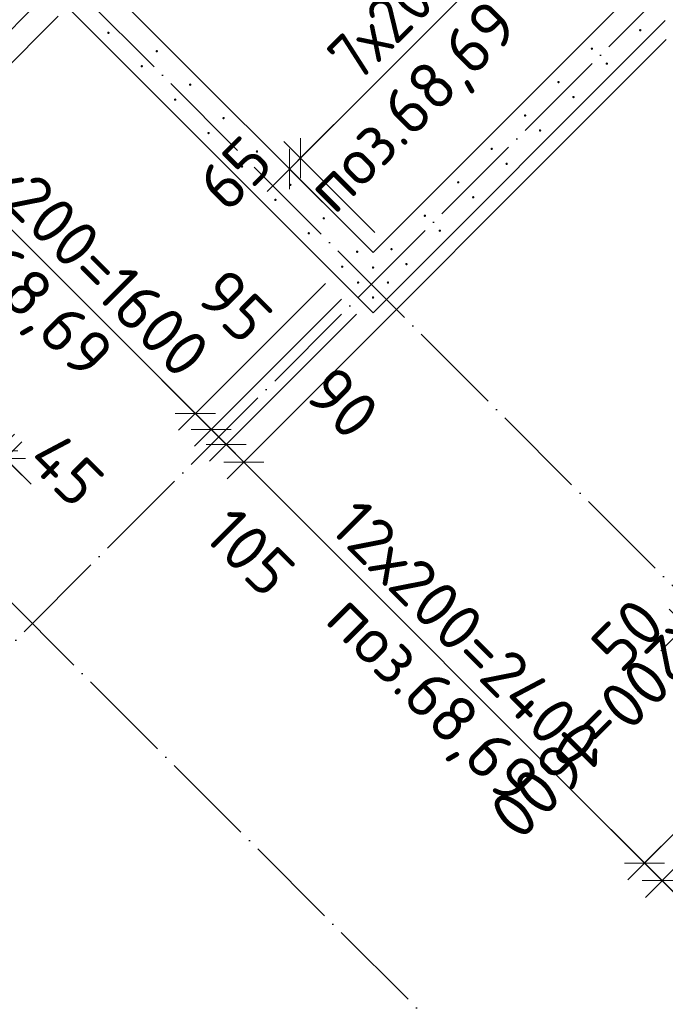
# Model space of a CAD drawing. Header units: millimetres. Extents: x 76517 to 124426, y -73423 to -21861.
# Tile 38 of 114: x 91134 to 93867, y -61365 to -57198. Entities that reach past the tile are written whole.
import ezdxf

# ---------------------------------------------------------------- set-up
doc = ezdxf.new("R2010")
doc.units = ezdxf.units.MM
doc.header["$PDMODE"] = 65
doc.linetypes.add('______11', pattern=[500, 400, -50, 0, -50])
doc.linetypes.add('______5', pattern=[1100, 800, -100, 100, -100])
for name, color, linetype, lineweight in [('Standard', 7, 'Continuous', 25), ('Арм.стержн. Выпуски', 180, 'Continuous', 35), ('Размерная линия_ общее_1', 7, 'Continuous', 13), ('Стена_ общее', 7, 'Continuous', 35)]:
    doc.layers.add(name, color=color, linetype=linetype, lineweight=lineweight)
doc.layers.add('Осевая линия_ общее', color=7, linetype='______5', lineweight=13, true_color=0xa0a0a0)
doc.styles.add('ISOCPEUR', font='ISOCPEUR')
doc.dimstyles.new('DIMSTYLE_10', dxfattribs={"dimtxt": 200, "dimasz": 200, "dimexe": 0, "dimexo": 0, "dimgap": 100, "dimtad": 2, "dimdec": 0, "dimrnd": 5, "dimzin": 12, "dimdsep": 46, "dimtxsty": 'ISOCPEUR', "dimblk1": 'ALL_ML_STRICH', "dimblk2": 'ALL_ML_STRICH', "dimsah": 1, "dimcen": 0, "dimclrd": 7, "dimclre": 256, "dimclrt": 7, "dimadec": 0, "dimazin": 0, "dimtfac": 1, "dimtdec": 0, "dimtix": 1, "dimtmove": 2, "dimatfit": 3, "dimfxl": 0, "dimtvp": 1.2, "dimtzin": 0, "dimlwd": 0, "dimlwe": -3, "dimarcsym": 0})
doc.dimstyles.new('DIMSTYLE_15', dxfattribs={"dimtxt": 200, "dimasz": 200, "dimexe": 0, "dimexo": 0, "dimgap": 100, "dimtad": 0, "dimdec": 0, "dimrnd": 5, "dimzin": 12, "dimdsep": 46, "dimtxsty": 'ISOCPEUR', "dimblk1": 'ALL_ML_STRICH', "dimblk2": 'ALL_ML_STRICH', "dimsah": 1, "dimcen": 0, "dimclrd": 7, "dimclre": 256, "dimclrt": 7, "dimadec": 0, "dimazin": 0, "dimtfac": 1, "dimtdec": 0, "dimtix": 1, "dimtmove": 2, "dimatfit": 3, "dimfxl": 0, "dimtvp": 1.2, "dimtzin": 0, "dimlwd": 0, "dimlwe": -3, "dimarcsym": 0})
doc.dimstyles.new('DIMSTYLE_16', dxfattribs={"dimtxt": 200, "dimasz": 200, "dimexe": 0, "dimexo": 0, "dimgap": 100, "dimtad": 2, "dimdec": 0, "dimrnd": 5, "dimzin": 12, "dimdsep": 46, "dimtxsty": 'ISOCPEUR', "dimblk1": 'ALL_ML_STRICH', "dimblk2": 'ALL_ML_STRICH', "dimsah": 1, "dimcen": 0, "dimclrd": 7, "dimclre": 256, "dimclrt": 7, "dimadec": 0, "dimazin": 0, "dimtfac": 1, "dimtdec": 0, "dimtix": 1, "dimtmove": 2, "dimatfit": 3, "dimfxl": 0, "dimtzin": 0, "dimlwd": 0, "dimlwe": -3, "dimarcsym": 0})

# ---------------------------------------------------------------- blocks, each defined once
blk = doc.blocks.new('СЛОЖНЫЙ_ОБЪЕКТ_0')
at = {"layer": 'Осевая линия_ общее', "color": 253, "linetype": '______11', "lineweight": -3, "true_color": 0xa0a0a0, "transparency": 33554687}
for p, q in [((87969.7, -62970.3), (101744.2, -49195.9)), ((95945.9, -61640.9), (87899, -53594.1)), ((93838.7, -62404.6), (86639.2, -55205.1))]:
    blk.add_line(p, q, dxfattribs=at)
blk = doc.blocks.new('ALL_ML_STRICH')
at = {"color": 0, "linetype": 'ByBlock', "lineweight": -2}
for p, q in [((0, -0.5), (0, 0.5)), ((-0.3, -0.3), (0.3, 0.3)), ((-1, 0), (0.5, 0))]:
    blk.add_line(p, q, dxfattribs=at)
blk = doc.blocks.new('*D484')
at = {"layer": 'DEFPOINTS', "color": 7, "linetype": 'Continuous', "lineweight": 13, "transparency": 33554687}
for p in [(95121.4, -58596.1), (95610.4, -59085.1), (94479, -60216.5)]:
    blk.add_point(p, dxfattribs=at)
at = {"layer": 'Размерная линия_ общее_1', "color": 7, "linetype": 'Continuous', "lineweight": -2, "transparency": 33554687}
blk.add_line((95121.4, -58596.1), (93990, -59727.5), dxfattribs=at)
at = {"layer": 'Размерная линия_ общее_1', "color": 253, "linetype": 'Continuous', "lineweight": -2, "true_color": 0xa0a0a0, "transparency": 33554687}
for p, q in [((95539.7, -59014.4), (95121.4, -58596.1)), ((94408.3, -60145.8), (93990, -59727.5))]:
    blk.add_line(p, q, dxfattribs=at)
at = {"layer": 'Размерная линия_ общее_1', "color": 7, "linetype": 'Continuous', "lineweight": 13, "transparency": 33554687, "xscale": 200, "yscale": 200, "zscale": 200}
for p, rotation in [((95121.4, -58596.1), 45.00000000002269), ((93990, -59727.5), 225.0000000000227)]:
    blk.add_blockref('ALL_ML_STRICH', p, dxfattribs=dict(at, rotation=rotation))
at = {"layer": 'Размерная линия_ общее_1', "color": 7, "linetype": 'Continuous', "lineweight": 13, "transparency": 33554687, "insert": (94188, -59741.7), "char_height": 200, "width": 10, "attachment_point": 1, "rotation": 225, "line_spacing_factor": 0.60241, "style": 'ISOCPEUR'}
blk.add_mtext('8х200=1600', dxfattribs=at)
blk = doc.blocks.new('*D485')
at = {"layer": 'DEFPOINTS', "color": 7, "linetype": 'Continuous', "lineweight": 13, "transparency": 33554687}
for p in [(93990, -59727.5), (94479, -60216.5), (94411.5, -60219.7)]:
    blk.add_point(p, dxfattribs=at)
at = {"layer": 'Размерная линия_ общее_1', "color": 7, "linetype": 'Continuous', "lineweight": -2, "transparency": 33554687}
blk.add_line((93990, -59727.5), (93954.7, -59762.9), dxfattribs=at)
at = {"layer": 'Размерная линия_ общее_1', "color": 253, "linetype": 'Continuous', "lineweight": -2, "true_color": 0xa0a0a0, "transparency": 33554687}
for p, q in [((94408.3, -60145.8), (93990, -59727.5)), ((94340.8, -60149), (93954.7, -59762.9))]:
    blk.add_line(p, q, dxfattribs=at)
at = {"layer": 'Размерная линия_ общее_1', "color": 7, "linetype": 'Continuous', "lineweight": 13, "transparency": 33554687, "xscale": 200, "yscale": 200, "zscale": 200}
for p, rotation in [((93954.7, -59762.9), 225.0000000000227), ((93990, -59727.5), 45.00000000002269)]:
    blk.add_blockref('ALL_ML_STRICH', p, dxfattribs=dict(at, rotation=rotation))
at = {"layer": 'Размерная линия_ общее_1', "color": 7, "linetype": 'Continuous', "lineweight": 13, "transparency": 33554687, "insert": (93707.3, -59800.9), "char_height": 200, "width": 400, "attachment_point": 5, "rotation": 45, "style": 'ISOCPEUR'}
blk.add_mtext('\\A1;{50}', dxfattribs=at)
blk = doc.blocks.new('*D496')
at = {"layer": 'DEFPOINTS', "color": 7, "linetype": 'Continuous', "lineweight": 13, "transparency": 33554687}
for p in [(91040.9, -59022.3), (90787.6, -59275.7), (90851.2, -59275.7)]:
    blk.add_point(p, dxfattribs=at)
at = {"layer": 'Размерная линия_ общее_1', "color": 253, "linetype": 'Continuous', "lineweight": -2, "true_color": 0xa0a0a0, "transparency": 33554687}
for p, q in [((90858.3, -59205), (91040.9, -59022.3)), ((90921.9, -59205), (91072.7, -59054.2))]:
    blk.add_line(p, q, dxfattribs=at)
at = {"layer": 'Размерная линия_ общее_1', "color": 7, "linetype": 'Continuous', "lineweight": -2, "transparency": 33554687}
blk.add_line((91040.9, -59022.3), (91072.7, -59054.2), dxfattribs=at)
at = {"layer": 'Размерная линия_ общее_1', "color": 7, "linetype": 'Continuous', "lineweight": 13, "transparency": 33554687, "xscale": 200, "yscale": 200, "zscale": 200}
for p, rotation in [((91072.7, -59054.2), 314.9999999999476), ((91040.9, -59022.3), 134.9999999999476)]:
    blk.add_blockref('ALL_ML_STRICH', p, dxfattribs=dict(at, rotation=rotation))
at = {"layer": 'Размерная линия_ общее_1', "color": 7, "linetype": 'Continuous', "lineweight": 13, "transparency": 33554687, "insert": (91331.6, -59101.5), "char_height": 200, "width": 400, "attachment_point": 5, "rotation": 315, "style": 'ISOCPEUR'}
blk.add_mtext('\\A1;{45}', dxfattribs=at)
blk = doc.blocks.new('*D608')
at = {"layer": 'DEFPOINTS', "color": 7, "linetype": 'Continuous', "lineweight": 13, "transparency": 33554687}
for p in [(92838.5, -54566), (93280.6, -55008.1), (91441.8, -56846.9)]:
    blk.add_point(p, dxfattribs=at)
at = {"layer": 'Размерная линия_ общее_1', "color": 7, "linetype": 'Continuous', "lineweight": -2, "transparency": 33554687}
blk.add_line((92838.5, -54566), (90999.7, -56404.8), dxfattribs=at)
at = {"layer": 'Размерная линия_ общее_1', "color": 253, "linetype": 'Continuous', "lineweight": -2, "true_color": 0xa0a0a0, "transparency": 33554687}
for p, q in [((93209.9, -54937.4), (92838.5, -54566)), ((91371.1, -56776.2), (90999.7, -56404.8))]:
    blk.add_line(p, q, dxfattribs=at)
at = {"layer": 'Размерная линия_ общее_1', "color": 7, "linetype": 'Continuous', "lineweight": 13, "transparency": 33554687, "xscale": 200, "yscale": 200, "zscale": 200}
for p, rotation in [((92838.5, -54566), 44.99999998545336), ((90999.7, -56404.8), 224.9999999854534)]:
    blk.add_blockref('ALL_ML_STRICH', p, dxfattribs=dict(at, rotation=rotation))
at = {"layer": 'Размерная линия_ общее_1', "color": 7, "linetype": 'Continuous', "lineweight": 13, "transparency": 33554687, "insert": (91501.9, -56114.7), "char_height": 200, "width": 10, "attachment_point": 1, "rotation": 225, "line_spacing_factor": 0.60241, "style": 'ISOCPEUR'}
blk.add_mtext('13х200=2600', dxfattribs=at)
blk = doc.blocks.new('*D612')
at = {"layer": 'DEFPOINTS', "color": 7, "linetype": 'Continuous', "lineweight": 13, "transparency": 33554687}
for p in [(92275.9, -57829.5), (92707.7, -58168.7), (92629.6, -58183.2)]:
    blk.add_point(p, dxfattribs=at)
at = {"layer": 'Размерная линия_ общее_1', "color": 7, "linetype": 'Continuous', "lineweight": -2, "transparency": 33554687}
blk.add_line((92275.9, -57829.5), (92322.2, -57783.2), dxfattribs=at)
at = {"layer": 'Размерная линия_ общее_1', "color": 253, "linetype": 'Continuous', "lineweight": -2, "true_color": 0xa0a0a0, "transparency": 33554687}
for p, q in [((92637, -58098), (92322.2, -57783.2)), ((92558.9, -58112.5), (92275.9, -57829.5))]:
    blk.add_line(p, q, dxfattribs=at)
at = {"layer": 'Размерная линия_ общее_1', "color": 7, "linetype": 'Continuous', "lineweight": 13, "transparency": 33554687, "xscale": 200, "yscale": 200, "zscale": 200}
for p, rotation in [((92275.9, -57829.5), 224.999999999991), ((92322.2, -57783.2), 44.99999999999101)]:
    blk.add_blockref('ALL_ML_STRICH', p, dxfattribs=dict(at, rotation=rotation))
at = {"layer": 'Размерная линия_ общее_1', "color": 7, "linetype": 'Continuous', "lineweight": 13, "transparency": 33554687, "insert": (92044.6, -57847.7), "char_height": 200, "width": 400, "attachment_point": 5, "rotation": 45, "style": 'ISOCPEUR'}
blk.add_mtext('\\A1;{65}', dxfattribs=at)
blk = doc.blocks.new('*D613')
at = {"layer": 'DEFPOINTS', "color": 7, "linetype": 'Continuous', "lineweight": 13, "transparency": 33554687}
for p in [(93697.6, -57178.7), (92322.2, -57783.2), (92707.7, -58168.7)]:
    blk.add_point(p, dxfattribs=at)
at = {"layer": 'Размерная линия_ общее_1', "color": 7, "linetype": 'Continuous', "lineweight": -2, "transparency": 33554687}
blk.add_line((92322.2, -57783.2), (93312.1, -56793.2), dxfattribs=at)
at = {"layer": 'Размерная линия_ общее_1', "color": 253, "linetype": 'Continuous', "lineweight": -2, "true_color": 0xa0a0a0, "transparency": 33554687}
for p, q in [((93626.9, -57108), (93312.1, -56793.2)), ((92637, -58098), (92322.2, -57783.2))]:
    blk.add_line(p, q, dxfattribs=at)
at = {"layer": 'Размерная линия_ общее_1', "color": 7, "linetype": 'Continuous', "lineweight": 13, "transparency": 33554687, "xscale": 200, "yscale": 200, "zscale": 200}
for p, rotation in [((93312.1, -56793.2), 44.99999999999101), ((92322.2, -57783.2), 224.999999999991)]:
    blk.add_blockref('ALL_ML_STRICH', p, dxfattribs=dict(at, rotation=rotation))
at = {"layer": 'Размерная линия_ общее_1', "color": 7, "linetype": 'Continuous', "lineweight": 13, "transparency": 33554687, "insert": (92421.8, -57330), "char_height": 200, "width": 10, "attachment_point": 1, "rotation": 45, "line_spacing_factor": 0.60241, "style": 'ISOCPEUR'}
blk.add_mtext('\\W0.91;7х200', dxfattribs=at)
blk = doc.blocks.new('*D631')
at = {"layer": 'DEFPOINTS', "color": 7, "linetype": 'Continuous', "lineweight": 13, "transparency": 33554687}
for p in [(91264.9, -57073), (91367.7, -57111.6), (90675.2, -57662.6)]:
    blk.add_point(p, dxfattribs=at)
at = {"layer": 'Размерная линия_ общее_1', "color": 253, "linetype": 'Continuous', "lineweight": -2, "true_color": 0xa0a0a0, "transparency": 33554687}
for p, q in [((91194.1, -57143.7), (90675.2, -57662.6)), ((91297, -57182.3), (90746, -57733.4))]:
    blk.add_line(p, q, dxfattribs=at)
at = {"layer": 'Размерная линия_ общее_1', "color": 7, "linetype": 'Continuous', "lineweight": -2, "transparency": 33554687}
blk.add_line((90675.2, -57662.6), (90746, -57733.4), dxfattribs=at)
at = {"layer": 'Размерная линия_ общее_1', "color": 7, "linetype": 'Continuous', "lineweight": 13, "transparency": 33554687, "xscale": 200, "yscale": 200, "zscale": 200}
for p, rotation in [((90675.2, -57662.6), 135.0000005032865), ((90746, -57733.4), 315.0000005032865)]:
    blk.add_blockref('ALL_ML_STRICH', p, dxfattribs=dict(at, rotation=rotation))
at = {"layer": 'Размерная линия_ общее_1', "color": 7, "linetype": 'Continuous', "lineweight": 13, "transparency": 33554687, "insert": (90589.9, -57364), "char_height": 200, "width": 600, "attachment_point": 5, "rotation": 315, "style": 'ISOCPEUR'}
blk.add_mtext('\\A1;{100}', dxfattribs=at)
blk = doc.blocks.new('*D632')
at = {"layer": 'DEFPOINTS', "color": 7, "linetype": 'Continuous', "lineweight": 13, "transparency": 33554687}
for p in [(91367.7, -57111.6), (90746, -57733.4), (92499.1, -58242.9)]:
    blk.add_point(p, dxfattribs=at)
at = {"layer": 'Размерная линия_ общее_1', "color": 253, "linetype": 'Continuous', "lineweight": -2, "true_color": 0xa0a0a0, "transparency": 33554687}
for p, q in [((91297, -57182.3), (90746, -57733.4)), ((92428.4, -58313.7), (91877.3, -58864.7))]:
    blk.add_line(p, q, dxfattribs=at)
at = {"layer": 'Размерная линия_ общее_1', "color": 7, "linetype": 'Continuous', "lineweight": -2, "transparency": 33554687}
blk.add_line((90746, -57733.4), (91877.3, -58864.7), dxfattribs=at)
at = {"layer": 'Размерная линия_ общее_1', "color": 7, "linetype": 'Continuous', "lineweight": 13, "transparency": 33554687, "xscale": 200, "yscale": 200, "zscale": 200}
for p, rotation in [((90746, -57733.4), 135.0000005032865), ((91877.3, -58864.7), 315.0000005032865)]:
    blk.add_blockref('ALL_ML_STRICH', p, dxfattribs=dict(at, rotation=rotation))
at = {"layer": 'Размерная линия_ общее_1', "color": 7, "linetype": 'Continuous', "lineweight": 13, "transparency": 33554687, "insert": (91014.7, -57648.5), "char_height": 200, "width": 10, "attachment_point": 1, "rotation": 315, "line_spacing_factor": 0.60241, "style": 'ISOCPEUR'}
blk.add_mtext('8х200=1600', dxfattribs=at)
blk = doc.blocks.new('*D633')
at = {"layer": 'DEFPOINTS', "color": 7, "linetype": 'Continuous', "lineweight": 13, "transparency": 33554687}
for p in [(92499.1, -58242.9), (92566.3, -58310.1), (91877.3, -58864.7)]:
    blk.add_point(p, dxfattribs=at)
at = {"layer": 'Размерная линия_ общее_1', "color": 253, "linetype": 'Continuous', "lineweight": -2, "true_color": 0xa0a0a0, "transparency": 33554687}
for p, q in [((92428.4, -58313.7), (91877.3, -58864.7)), ((92495.6, -58380.8), (91944.5, -58931.9))]:
    blk.add_line(p, q, dxfattribs=at)
at = {"layer": 'Размерная линия_ общее_1', "color": 7, "linetype": 'Continuous', "lineweight": -2, "transparency": 33554687}
blk.add_line((91877.3, -58864.7), (91944.5, -58931.9), dxfattribs=at)
at = {"layer": 'Размерная линия_ общее_1', "color": 7, "linetype": 'Continuous', "lineweight": 13, "transparency": 33554687, "xscale": 200, "yscale": 200, "zscale": 200}
for p, rotation in [((91944.5, -58931.9), 315.0000005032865), ((91877.3, -58864.7), 135.0000005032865)]:
    blk.add_blockref('ALL_ML_STRICH', p, dxfattribs=dict(at, rotation=rotation))
at = {"layer": 'Размерная линия_ общее_1', "color": 7, "linetype": 'Continuous', "lineweight": 13, "transparency": 33554687, "insert": (92045.6, -58409.5), "char_height": 200, "width": 400, "attachment_point": 5, "rotation": 315, "style": 'ISOCPEUR'}
blk.add_mtext('\\A1;{95}', dxfattribs=at)
blk = doc.blocks.new('*D634')
at = {"layer": 'DEFPOINTS', "color": 7, "linetype": 'Continuous', "lineweight": 13, "transparency": 33554687}
for p in [(92566.3, -58310.1), (92629.6, -58373.4), (91944.5, -58931.9)]:
    blk.add_point(p, dxfattribs=at)
at = {"layer": 'Размерная линия_ общее_1', "color": 253, "linetype": 'Continuous', "lineweight": -2, "true_color": 0xa0a0a0, "transparency": 33554687}
for p, q in [((92495.6, -58380.8), (91944.5, -58931.9)), ((92558.9, -58444.1), (92007.8, -58995.2))]:
    blk.add_line(p, q, dxfattribs=at)
at = {"layer": 'Размерная линия_ общее_1', "color": 7, "linetype": 'Continuous', "lineweight": -2, "transparency": 33554687}
blk.add_line((91944.5, -58931.9), (92007.8, -58995.2), dxfattribs=at)
at = {"layer": 'Размерная линия_ общее_1', "color": 7, "linetype": 'Continuous', "lineweight": 13, "transparency": 33554687, "xscale": 200, "yscale": 200, "zscale": 200}
for p, rotation in [((92007.8, -58995.2), 315.0000005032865), ((91944.5, -58931.9), 135.0000005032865)]:
    blk.add_blockref('ALL_ML_STRICH', p, dxfattribs=dict(at, rotation=rotation))
at = {"layer": 'Размерная линия_ общее_1', "color": 7, "linetype": 'Continuous', "lineweight": 13, "transparency": 33554687, "insert": (92500.3, -58818.7), "char_height": 200, "width": 400, "attachment_point": 5, "rotation": 315, "style": 'ISOCPEUR'}
blk.add_mtext('\\A1;{90}', dxfattribs=at)
blk = doc.blocks.new('*D635')
at = {"layer": 'DEFPOINTS', "color": 7, "linetype": 'Continuous', "lineweight": 13, "transparency": 33554687}
for p in [(93941.6, -57210.6), (92629.6, -58373.4), (92007.8, -58995.2)]:
    blk.add_point(p, dxfattribs=at)
at = {"layer": 'Размерная линия_ общее_1', "color": 253, "linetype": 'Continuous', "lineweight": -2, "true_color": 0xa0a0a0, "transparency": 33554687}
for p, q in [((93870.9, -57281.3), (92082.4, -59069.8)), ((92558.9, -58444.1), (92007.8, -58995.2))]:
    blk.add_line(p, q, dxfattribs=at)
at = {"layer": 'Размерная линия_ общее_1', "color": 7, "linetype": 'Continuous', "lineweight": -2, "transparency": 33554687}
blk.add_line((92007.8, -58995.2), (92082.4, -59069.8), dxfattribs=at)
at = {"layer": 'Размерная линия_ общее_1', "color": 7, "linetype": 'Continuous', "lineweight": 13, "transparency": 33554687, "xscale": 200, "yscale": 200, "zscale": 200}
for p, rotation in [((92007.8, -58995.2), 135.0000005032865), ((92082.4, -59069.8), 315.0000005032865)]:
    blk.add_blockref('ALL_ML_STRICH', p, dxfattribs=dict(at, rotation=rotation))
at = {"layer": 'Размерная линия_ общее_1', "color": 7, "linetype": 'Continuous', "lineweight": 13, "transparency": 33554687, "insert": (92109.4, -59450.6), "char_height": 200, "width": 600, "attachment_point": 5, "rotation": 315, "style": 'ISOCPEUR'}
blk.add_mtext('\\A1;{105}', dxfattribs=at)
blk = doc.blocks.new('*D636')
at = {"layer": 'DEFPOINTS', "color": 7, "linetype": 'Continuous', "lineweight": 13, "transparency": 33554687}
for p in [(93941.6, -57210.6), (95638.7, -58907.6), (92082.4, -59069.8)]:
    blk.add_point(p, dxfattribs=at)
at = {"layer": 'Размерная линия_ общее_1', "color": 253, "linetype": 'Continuous', "lineweight": -2, "true_color": 0xa0a0a0, "transparency": 33554687}
for p, q in [((93870.9, -57281.3), (92082.4, -59069.8)), ((95567.9, -58978.3), (93779.4, -60766.8))]:
    blk.add_line(p, q, dxfattribs=at)
at = {"layer": 'Размерная линия_ общее_1', "color": 7, "linetype": 'Continuous', "lineweight": -2, "transparency": 33554687}
blk.add_line((92082.4, -59069.8), (93779.4, -60766.8), dxfattribs=at)
at = {"layer": 'Размерная линия_ общее_1', "color": 7, "linetype": 'Continuous', "lineweight": 13, "transparency": 33554687, "xscale": 200, "yscale": 200, "zscale": 200}
for p, rotation in [((92082.4, -59069.8), 135.0000005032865), ((93779.4, -60766.8), 315.0000005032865)]:
    blk.add_blockref('ALL_ML_STRICH', p, dxfattribs=dict(at, rotation=rotation))
at = {"layer": 'Размерная линия_ общее_1', "color": 7, "linetype": 'Continuous', "lineweight": 13, "transparency": 33554687, "insert": (92577.4, -59211.2), "char_height": 200, "width": 10, "attachment_point": 1, "rotation": 315, "line_spacing_factor": 0.60241, "style": 'ISOCPEUR'}
blk.add_mtext('12х200=2400', dxfattribs=at)
blk = doc.blocks.new('*D637')
at = {"layer": 'DEFPOINTS', "color": 7, "linetype": 'Continuous', "lineweight": 13, "transparency": 33554687}
for p in [(95638.7, -58907.6), (94479, -60216.5), (93779.4, -60766.8)]:
    blk.add_point(p, dxfattribs=at)
at = {"layer": 'Размерная линия_ общее_1', "color": 253, "linetype": 'Continuous', "lineweight": -2, "true_color": 0xa0a0a0, "transparency": 33554687}
for p, q in [((95567.9, -58978.3), (93779.4, -60766.8)), ((94408.3, -60287.2), (93854, -60841.4))]:
    blk.add_line(p, q, dxfattribs=at)
at = {"layer": 'Размерная линия_ общее_1', "color": 7, "linetype": 'Continuous', "lineweight": -2, "transparency": 33554687}
blk.add_line((93779.4, -60766.8), (93854, -60841.4), dxfattribs=at)
at = {"layer": 'Размерная линия_ общее_1', "color": 7, "linetype": 'Continuous', "lineweight": 13, "transparency": 33554687, "xscale": 200, "yscale": 200, "zscale": 200}
for p, rotation in [((93779.4, -60766.8), 135.0000005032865), ((93854, -60841.4), 315.0000005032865)]:
    blk.add_blockref('ALL_ML_STRICH', p, dxfattribs=dict(at, rotation=rotation))
at = {"layer": 'Размерная линия_ общее_1', "color": 7, "linetype": 'Continuous', "lineweight": 13, "transparency": 33554687, "insert": (94167.2, -60941), "char_height": 200, "width": 600, "attachment_point": 5, "rotation": 315, "style": 'ISOCPEUR'}
blk.add_mtext('\\A1;{105}', dxfattribs=at)

msp = doc.modelspace()

# ---------------------------------------------------------------- hatches: boundary and pattern name
at = {"layer": 'Арм.стержн. Выпуски', "linetype": 'Continuous', "lineweight": 35, "transparency": 33554687}
for points in [[(91514.2, -57253), (91513.8, -57251.1), (91512.7, -57249.5), (91511.1, -57248.4), (91509.2, -57248), (91507.2, -57248.4), (91505.6, -57249.5), (91504.5, -57251.1), (91504.2, -57253), (91504.5, -57254.9), (91505.6, -57256.5), (91507.2, -57257.6), (91509.2, -57258), (91511.1, -57257.6), (91512.7, -57256.5), (91513.8, -57254.9)], [(93765.9, -57242), (93765.6, -57240.1), (93764.5, -57238.5), (93762.9, -57237.4), (93760.9, -57237), (93759, -57237.4), (93757.4, -57238.5), (93756.3, -57240.1), (93755.9, -57242), (93756.3, -57244), (93757.4, -57245.6), (93759, -57246.7), (93760.9, -57247), (93762.9, -57246.7), (93764.5, -57245.6), (93765.6, -57244)], [(91718.9, -57331.1), (91718.5, -57329.2), (91717.4, -57327.6), (91715.8, -57326.5), (91713.9, -57326.1), (91712, -57326.5), (91710.4, -57327.6), (91709.3, -57329.2), (91708.9, -57331.1), (91709.3, -57333), (91710.4, -57334.6), (91712, -57335.7), (91713.9, -57336.1), (91715.8, -57335.7), (91717.4, -57334.6), (91718.5, -57333)], [(93561.2, -57320.2), (93560.8, -57318.2), (93559.7, -57316.6), (93558.1, -57315.5), (93556.2, -57315.2), (93554.3, -57315.5), (93552.7, -57316.6), (93551.6, -57318.2), (93551.2, -57320.2), (93551.6, -57322.1), (93552.7, -57323.7), (93554.3, -57324.8), (93556.2, -57325.2), (93558.1, -57324.8), (93559.7, -57323.7), (93560.8, -57322.1)], [(93624.5, -57383.5), (93624.1, -57381.5), (93623.1, -57379.9), (93621.4, -57378.8), (93619.5, -57378.5), (93617.6, -57378.8), (93616, -57379.9), (93614.9, -57381.5), (93614.5, -57383.5), (93614.9, -57385.4), (93616, -57387), (93617.6, -57388.1), (93619.5, -57388.5), (93621.4, -57388.1), (93623.1, -57387), (93624.1, -57385.4)], [(91655.6, -57394.4), (91655.2, -57392.5), (91654.1, -57390.9), (91652.5, -57389.8), (91650.6, -57389.4), (91648.7, -57389.8), (91647, -57390.9), (91646, -57392.5), (91645.6, -57394.4), (91646, -57396.3), (91647, -57398), (91648.7, -57399), (91650.6, -57399.4), (91652.5, -57399), (91654.1, -57398), (91655.2, -57396.3)], [(93419.8, -57461.6), (93419.4, -57459.7), (93418.3, -57458), (93416.7, -57457), (93414.8, -57456.6), (93412.9, -57457), (93411.3, -57458), (93410.2, -57459.7), (93409.8, -57461.6), (93410.2, -57463.5), (93411.3, -57465.1), (93412.9, -57466.2), (93414.8, -57466.6), (93416.7, -57466.2), (93418.3, -57465.1), (93419.4, -57463.5)], [(91860.3, -57472.5), (91859.9, -57470.6), (91858.8, -57469), (91857.2, -57467.9), (91855.3, -57467.5), (91853.4, -57467.9), (91851.8, -57469), (91850.7, -57470.6), (91850.3, -57472.5), (91850.7, -57474.4), (91851.8, -57476.1), (91853.4, -57477.2), (91855.3, -57477.5), (91857.2, -57477.2), (91858.8, -57476.1), (91859.9, -57474.4)], [(91797, -57535.8), (91796.6, -57533.9), (91795.5, -57532.3), (91793.9, -57531.2), (91792, -57530.8), (91790.1, -57531.2), (91788.5, -57532.3), (91787.4, -57533.9), (91787, -57535.8), (91787.4, -57537.8), (91788.5, -57539.4), (91790.1, -57540.5), (91792, -57540.8), (91793.9, -57540.5), (91795.5, -57539.4), (91796.6, -57537.8)], [(93483.1, -57524.9), (93482.7, -57523), (93481.6, -57521.3), (93480, -57520.3), (93478.1, -57519.9), (93476.2, -57520.3), (93474.6, -57521.3), (93473.5, -57523), (93473.1, -57524.9), (93473.5, -57526.8), (93474.6, -57528.4), (93476.2, -57529.5), (93478.1, -57529.9), (93480, -57529.5), (93481.6, -57528.4), (93482.7, -57526.8)], [(92001.7, -57614), (92001.3, -57612), (92000.3, -57610.4), (91998.6, -57609.3), (91996.7, -57609), (91994.8, -57609.3), (91993.2, -57610.4), (91992.1, -57612), (91991.7, -57614), (91992.1, -57615.9), (91993.2, -57617.5), (91994.8, -57618.6), (91996.7, -57619), (91998.6, -57618.6), (92000.3, -57617.5), (92001.3, -57615.9)], [(93278.4, -57603), (93278, -57601.1), (93276.9, -57599.5), (93275.3, -57598.4), (93273.4, -57598), (93271.5, -57598.4), (93269.8, -57599.5), (93268.7, -57601.1), (93268.4, -57603), (93268.7, -57604.9), (93269.8, -57606.5), (93271.5, -57607.6), (93273.4, -57608), (93275.3, -57607.6), (93276.9, -57606.5), (93278, -57604.9)], [(91938.4, -57677.3), (91938, -57675.3), (91937, -57673.7), (91935.3, -57672.6), (91933.4, -57672.3), (91931.5, -57672.6), (91929.9, -57673.7), (91928.8, -57675.3), (91928.4, -57677.3), (91928.8, -57679.2), (91929.9, -57680.8), (91931.5, -57681.9), (91933.4, -57682.3), (91935.3, -57681.9), (91937, -57680.8), (91938, -57679.2)], [(93341.7, -57666.3), (93341.3, -57664.4), (93340.2, -57662.8), (93338.6, -57661.7), (93336.7, -57661.3), (93334.8, -57661.7), (93333.1, -57662.8), (93332.1, -57664.4), (93331.7, -57666.3), (93332.1, -57668.2), (93333.1, -57669.8), (93334.8, -57670.9), (93336.7, -57671.3), (93338.6, -57670.9), (93340.2, -57669.8), (93341.3, -57668.2)], [(92143.2, -57755.4), (92142.8, -57753.5), (92141.7, -57751.8), (92140.1, -57750.8), (92138.2, -57750.4), (92136.2, -57750.8), (92134.6, -57751.8), (92133.5, -57753.5), (92133.2, -57755.4), (92133.5, -57757.3), (92134.6, -57758.9), (92136.2, -57760), (92138.2, -57760.4), (92140.1, -57760), (92141.7, -57758.9), (92142.8, -57757.3)], [(93136.9, -57744.4), (93136.6, -57742.5), (93135.5, -57740.9), (93133.9, -57739.8), (93131.9, -57739.4), (93130, -57739.8), (93128.4, -57740.9), (93127.3, -57742.5), (93126.9, -57744.4), (93127.3, -57746.3), (93128.4, -57748), (93130, -57749), (93131.9, -57749.4), (93133.9, -57749), (93135.5, -57748), (93136.6, -57746.3)], [(92079.8, -57818.7), (92079.5, -57816.8), (92078.4, -57815.1), (92076.8, -57814.1), (92074.8, -57813.7), (92072.9, -57814.1), (92071.3, -57815.1), (92070.2, -57816.8), (92069.8, -57818.7), (92070.2, -57820.6), (92071.3, -57822.2), (92072.9, -57823.3), (92074.8, -57823.7), (92076.8, -57823.3), (92078.4, -57822.2), (92079.5, -57820.6)], [(93200.3, -57807.7), (93199.9, -57805.8), (93198.8, -57804.2), (93197.2, -57803.1), (93195.3, -57802.7), (93193.3, -57803.1), (93191.7, -57804.2), (93190.6, -57805.8), (93190.3, -57807.7), (93190.6, -57809.6), (93191.7, -57811.3), (93193.3, -57812.3), (93195.3, -57812.7), (93197.2, -57812.3), (93198.8, -57811.3), (93199.9, -57809.6)], [(92995.5, -57885.8), (92995.1, -57883.9), (92994.1, -57882.3), (92992.4, -57881.2), (92990.5, -57880.8), (92988.6, -57881.2), (92987, -57882.3), (92985.9, -57883.9), (92985.5, -57885.8), (92985.9, -57887.8), (92987, -57889.4), (92988.6, -57890.5), (92990.5, -57890.8), (92992.4, -57890.5), (92994.1, -57889.4), (92995.1, -57887.8)], [(92284.6, -57896.8), (92284.2, -57894.9), (92283.1, -57893.3), (92281.5, -57892.2), (92279.6, -57891.8), (92277.7, -57892.2), (92276, -57893.3), (92275, -57894.9), (92274.6, -57896.8), (92275, -57898.7), (92276, -57900.3), (92277.7, -57901.4), (92279.6, -57901.8), (92281.5, -57901.4), (92283.1, -57900.3), (92284.2, -57898.7)], [(92221.3, -57960.1), (92220.9, -57958.2), (92219.8, -57956.6), (92218.2, -57955.5), (92216.3, -57955.1), (92214.3, -57955.5), (92212.7, -57956.6), (92211.6, -57958.2), (92211.3, -57960.1), (92211.6, -57962), (92212.7, -57963.6), (92214.3, -57964.7), (92216.3, -57965.1), (92218.2, -57964.7), (92219.8, -57963.6), (92220.9, -57962)], [(93058.8, -57949.1), (93058.5, -57947.2), (93057.4, -57945.6), (93055.7, -57944.5), (93053.8, -57944.1), (93051.9, -57944.5), (93050.3, -57945.6), (93049.2, -57947.2), (93048.8, -57949.1), (93049.2, -57951.1), (93050.3, -57952.7), (93051.9, -57953.8), (93053.8, -57954.1), (93055.7, -57953.8), (93057.4, -57952.7), (93058.5, -57951.1)], [(92426, -58038.2), (92425.6, -58036.3), (92424.5, -58034.7), (92422.9, -58033.6), (92421, -58033.2), (92419.1, -58033.6), (92417.5, -58034.7), (92416.4, -58036.3), (92416, -58038.2), (92416.4, -58040.1), (92417.5, -58041.8), (92419.1, -58042.8), (92421, -58043.2), (92422.9, -58042.8), (92424.5, -58041.8), (92425.6, -58040.1)], [(92854.1, -58027.3), (92853.7, -58025.3), (92852.6, -58023.7), (92851, -58022.6), (92849.1, -58022.3), (92847.2, -58022.6), (92845.6, -58023.7), (92844.5, -58025.3), (92844.1, -58027.3), (92844.5, -58029.2), (92845.6, -58030.8), (92847.2, -58031.9), (92849.1, -58032.3), (92851, -58031.9), (92852.6, -58030.8), (92853.7, -58029.2)], [(92917.4, -58090.6), (92917, -58088.7), (92915.9, -58087), (92914.3, -58085.9), (92912.4, -58085.6), (92910.5, -58085.9), (92908.9, -58087), (92907.8, -58088.7), (92907.4, -58090.6), (92907.8, -58092.5), (92908.9, -58094.1), (92910.5, -58095.2), (92912.4, -58095.6), (92914.3, -58095.2), (92915.9, -58094.1), (92917, -58092.5)], [(92362.7, -58101.5), (92362.3, -58099.6), (92361.2, -58098), (92359.6, -58096.9), (92357.7, -58096.5), (92355.8, -58096.9), (92354.1, -58098), (92353.1, -58099.6), (92352.7, -58101.5), (92353.1, -58103.4), (92354.1, -58105.1), (92355.8, -58106.1), (92357.7, -58106.5), (92359.6, -58106.1), (92361.2, -58105.1), (92362.3, -58103.4)], [(92567.4, -58179.6), (92567, -58177.7), (92565.9, -58176.1), (92564.3, -58175), (92562.4, -58174.6), (92560.5, -58175), (92558.9, -58176.1), (92557.8, -58177.7), (92557.4, -58179.6), (92557.8, -58181.6), (92558.9, -58183.2), (92560.5, -58184.3), (92562.4, -58184.6), (92564.3, -58184.3), (92565.9, -58183.2), (92567, -58181.6)], [(92712.7, -58168.7), (92712.3, -58166.8), (92711.2, -58165.1), (92709.6, -58164.1), (92707.7, -58163.7), (92705.8, -58164.1), (92704.1, -58165.1), (92703.1, -58166.8), (92702.7, -58168.7), (92703.1, -58170.6), (92704.1, -58172.2), (92705.8, -58173.3), (92707.7, -58173.7), (92709.6, -58173.3), (92711.2, -58172.2), (92712.3, -58170.6)], [(92504.1, -58242.9), (92503.7, -58241), (92502.6, -58239.4), (92501, -58238.3), (92499.1, -58237.9), (92497.2, -58238.3), (92495.6, -58239.4), (92494.5, -58241), (92494.1, -58242.9), (92494.5, -58244.9), (92495.6, -58246.5), (92497.2, -58247.6), (92499.1, -58247.9), (92501, -58247.6), (92502.6, -58246.5), (92503.7, -58244.9)], [(92634.6, -58246.8), (92634.2, -58244.9), (92633.1, -58243.3), (92631.5, -58242.2), (92629.6, -58241.8), (92627.7, -58242.2), (92626, -58243.3), (92625, -58244.9), (92624.6, -58246.8), (92625, -58248.7), (92626, -58250.3), (92627.7, -58251.4), (92629.6, -58251.8), (92631.5, -58251.4), (92633.1, -58250.3), (92634.2, -58248.7)], [(92776, -58232), (92775.6, -58230.1), (92774.5, -58228.5), (92772.9, -58227.4), (92771, -58227), (92769.1, -58227.4), (92767.5, -58228.5), (92766.4, -58230.1), (92766, -58232), (92766.4, -58233.9), (92767.5, -58235.5), (92769.1, -58236.6), (92771, -58237), (92772.9, -58236.6), (92774.5, -58235.5), (92775.6, -58233.9)], [(92571.3, -58310.1), (92570.9, -58308.2), (92569.8, -58306.6), (92568.2, -58305.5), (92566.3, -58305.1), (92564.3, -58305.5), (92562.7, -58306.6), (92561.6, -58308.2), (92561.3, -58310.1), (92561.6, -58312), (92562.7, -58313.6), (92564.3, -58314.7), (92566.3, -58315.1), (92568.2, -58314.7), (92569.8, -58313.6), (92570.9, -58312)], [(92697.9, -58310.1), (92697.5, -58308.2), (92696.4, -58306.6), (92694.8, -58305.5), (92692.9, -58305.1), (92691, -58305.5), (92689.3, -58306.6), (92688.3, -58308.2), (92687.9, -58310.1), (92688.3, -58312), (92689.3, -58313.6), (92691, -58314.7), (92692.9, -58315.1), (92694.8, -58314.7), (92696.4, -58313.6), (92697.5, -58312)], [(92634.6, -58373.4), (92634.2, -58371.5), (92633.1, -58369.9), (92631.5, -58368.8), (92629.6, -58368.4), (92627.7, -58368.8), (92626, -58369.9), (92625, -58371.5), (92624.6, -58373.4), (92625, -58375.3), (92626, -58376.9), (92627.7, -58378), (92629.6, -58378.4), (92631.5, -58378), (92633.1, -58376.9), (92634.2, -58375.3)]]:
    msp.add_hatch(color=4, dxfattribs=at).paths.add_polyline_path(points)

# ---------------------------------------------------------------- linework, layer by layer
at = {"layer": 'Стена_ общее', "color": 7, "linetype": 'Continuous', "lineweight": 25, "transparency": 33554687}
for p, q in [((92629.6, -58183.2), (94510.5, -56302.3)), ((92629.6, -58183.2), (94510.5, -56302.3)), ((91264.9, -56818.5), (92629.6, -58183.2)), ((91264.9, -56818.5), (92629.6, -58183.2)), ((92502.3, -58310.5), (91137.6, -56945.8)), ((92502.3, -58310.5), (91137.6, -56945.8)), ((93867, -57200.3), (92629.6, -58437.8)), ((93867, -57200.3), (92629.6, -58437.8)), ((92629.6, -58437.8), (92502.3, -58310.5)), ((92629.6, -58437.8), (92502.3, -58310.5))]:
    msp.add_line(p, q, dxfattribs=at)

# ---------------------------------------------------------------- block references
at = {"layer": 'Осевая линия_ общее', "color": 253, "linetype": '______11', "lineweight": -3, "true_color": 0xa0a0a0, "transparency": 33554687}
msp.add_blockref('СЛОЖНЫЙ_ОБЪЕКТ_0', (0, 0), dxfattribs=at)

# ---------------------------------------------------------------- texts
at = {"layer": 'Standard', "color": 7, "linetype": 'Continuous', "lineweight": 13, "transparency": 33554687, "char_height": 200, "width": 1196.491, "attachment_point": 2, "style": 'ISOCPEUR'}
for insert, rotation in [((92720.5, -57492.1), 45), ((91152.3, -58196), 315), ((92955.4, -59999.2), 315)]:
    msp.add_mtext('\\A1;{\\fISOCPEUR|i0|b0;\\H200.000000;\\W1.000000;\\C7;поз.68,69}\\P', dxfattribs=dict(at, insert=insert, rotation=rotation))

# ---------------------------------------------------------------- dimensions: what is measured, and where the dimension line sits
at = {"layer": 'Размерная линия_ общее_1', "color": 7, "linetype": 'Continuous', "lineweight": 13, "transparency": 33554687}
for base, p1, p2, angle, text, picture, middle in [((90999.7, -56404.8), (93209.9, -54937.4), (91371.1, -56776.2), 225, '13х200=2600', '*D608', (91848.4, -55414.7)), ((93312.1, -56793.2), (92637, -58098), (93626.9, -57108), 45, '\\W0.91;7х200', '*D613', (92746.5, -57217.5)), ((91877.3, -58864.7), (91297, -57182.3), (92428.4, -58313.7), 315, '8х200=1600', '*D632', (91382.4, -58228.3)), ((93779.4, -60766.8), (93870.9, -57281.3), (95567.9, -58978.3), 315, '12х200=2400', '*D636', (93001.6, -59847.6)), ((93990, -59727.5), (95539.7, -59014.4), (94408.3, -60145.8), 225, '8х200=1600', '*D484', (94485, -59091.1))]:
    dim = msp.add_linear_dim(base=base, p1=p1, p2=p2, angle=angle, text=text, dimstyle='DIMSTYLE_16', override={"dimpost": '<>', "dimclrd": 7, "dimclre": 253, "dimclrt": 7, "dimlwd": 0, "dimlwe": 65533}, dxfattribs=at)
    dim.commit()
    dim.dimension.update_dxf_attribs({"geometry": picture, "text_midpoint": middle, "dimtype": 160})
for base, p1, p2, angle, dimstyle, picture, middle in [((90746, -57733.4), (91194.1, -57143.7), (91297, -57182.3), 315, 'DIMSTYLE_10', '*D631', (90589.9, -57364)), ((92082.3871, -59069.7886), (92558.8587, -58444.1221), (93870.893, -57281.2827), 315, 'DIMSTYLE_15', '*D635', (92109.4448, -59450.6364)), ((92322.2, -57783.2), (92558.9, -58112.5), (92637, -58098), 45, 'DIMSTYLE_10', '*D612', (92044.6, -57847.7)), ((91944.5, -58931.9), (92428.4, -58313.7), (92495.6, -58380.8), 315, 'DIMSTYLE_10', '*D633', (92045.6, -58409.5)), ((92007.8, -58995.2), (92495.6, -58380.8), (92558.9, -58444.1), 315, 'DIMSTYLE_10', '*D634', (92500.3, -58818.7)), ((91072.7, -59054.2), (90858.3, -59205), (90921.9, -59205), 315, 'DIMSTYLE_10', '*D496', (91331.6, -59101.5)), ((93854.0407, -60841.4422), (95567.9493, -58978.3389), (94408.2941, -60287.1888), 315, 'DIMSTYLE_10', '*D637', (94167.1644, -60941.0458)), ((93954.7, -59762.9), (94408.3, -60145.8), (94340.8, -60149), 225, 'DIMSTYLE_10', '*D485', (93707.3, -59800.9))]:
    dim = msp.add_linear_dim(base=base, p1=p1, p2=p2, angle=angle, dimstyle=dimstyle, override={"dimpost": '<>', "dimclrd": 7, "dimclre": 253, "dimclrt": 7, "dimlwd": 0, "dimlwe": 65533}, dxfattribs=at)
    dim.commit()
    dim.dimension.update_dxf_attribs({"geometry": picture, "text_midpoint": middle, "dimtype": 160})

doc.saveas('drawing.dxf')
